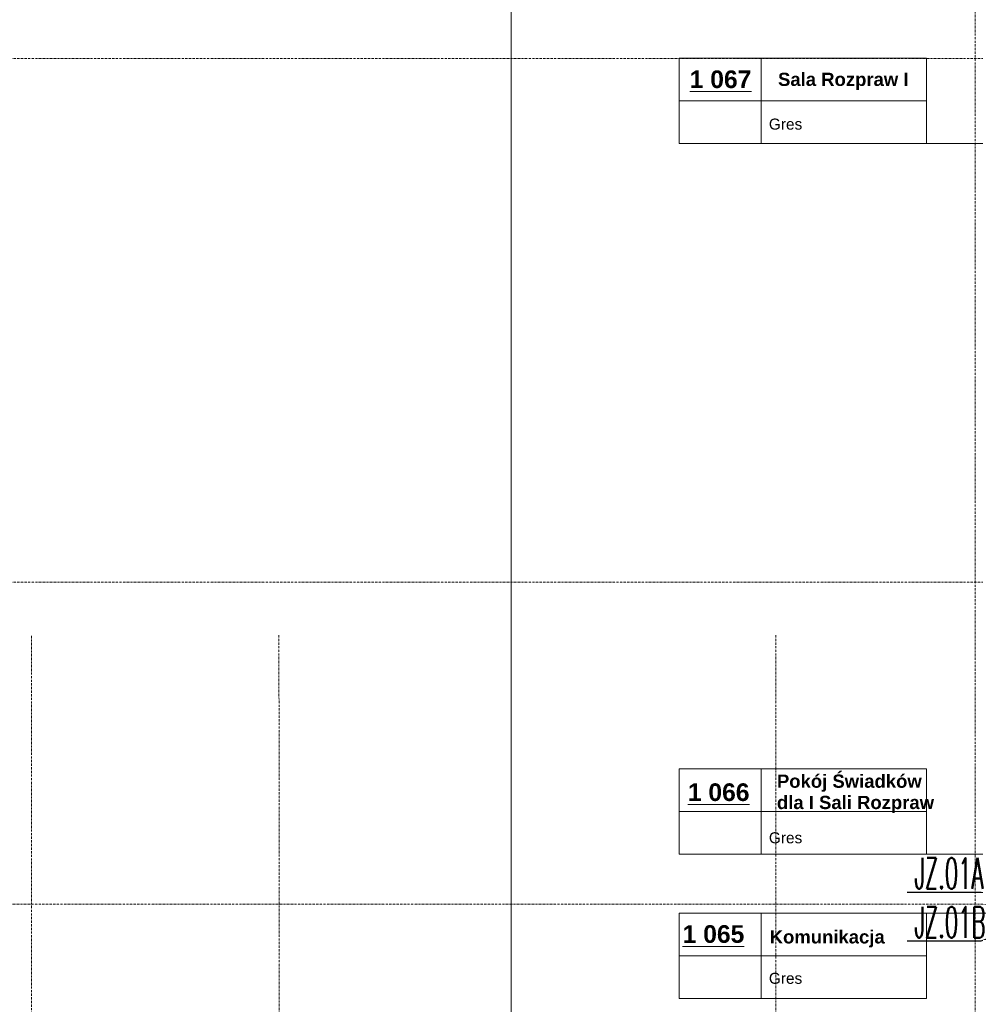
# Model space of a CAD drawing. Header units: millimetres. Extents: x -8642 to 28269, y -6609 to 3701.
# Tile 85 of 256: x -1490 to -103, y -3620 to -2191. Entities that reach past the tile are written whole.
import ezdxf
from ezdxf.enums import TextEntityAlignment as Align

# ---------------------------------------------------------------- set-up
doc = ezdxf.new("R2010")
doc.units = ezdxf.units.MM
doc.header["$LTSCALE"] = 1000
doc.header["$MEASUREMENT"] = 0
doc.linetypes.add('rzut 1 pietra$0$ArchiTECH.PC 5. Line Type', pattern=[0.0053, 0.003, -0.001, 0.0003, -0.001])
doc.linetypes.add('rzut 1 pietra$0$ArchiTECH.PC Solid Line Type', pattern=[0])
for name, color, linetype, lineweight in [('_Etapy_opis', 7, 'Continuous', 18), ('_Numer_jednostki', 11, 'Continuous', 30), ('IS_ARCH', 254, 'Continuous', 18)]:
    doc.layers.add(name, color=color, linetype=linetype, lineweight=lineweight)
doc.styles.add('romans1', font='simplex.shx', dxfattribs={"width": 0.8})
doc.styles.add('rzut 1 pietra$0$ArchiTECHStyle1', font='arial.ttf', dxfattribs={"height": 0.16})
doc.styles.add('rzut 1 pietra$0$ArchiTECHStyle3', font='arialbd.ttf', dxfattribs={"height": 0.192})

msp = doc.modelspace()

# ---------------------------------------------------------------- linework, layer by layer
at = {"layer": '_Etapy_opis', "color": 4}
msp.add_lwpolyline([(-776.3, 604.5), (-776.3, -3694.2), (2363.6, -3694.2), (2363.6, -1431.2), (1440, -1431.2), (1440, 604.5), (-776.3, 604.5)], dxfattribs=at)
at = {"layer": '_Numer_jednostki'}
for points in [[(-202, -3457), (-94.4, -3457), (22.2, -3475.8)], [(-202, -3528), (-94.4, -3528), (22.2, -3486.8)]]:
    msp.add_lwpolyline(points, dxfattribs=at)
at = {"layer": 'IS_ARCH', "linetype": 'rzut 1 pietra$0$ArchiTECH.PC 5. Line Type'}
for p, q in [((-103.3, -1585.1), (-103.3, -4081.5)), ((-3581.2, -2247), (1977.5, -2247)), ((-3581.2, -3007), (6378.4, -3007)), ((-1472.5, -3085.1), (-1472.8, -6169.3)), ((-1113.3, -3084.3), (-1112.8, -6169)), ((-392.5, -3084.3), (-392.8, -6168.5)), ((6151.8, -3474.8), (-3581.2, -3474.8))]:
    msp.add_line(p, q, dxfattribs=at)
at = {"layer": 'IS_ARCH', "linetype": 'rzut 1 pietra$0$ArchiTECH.PC Solid Line Type'}
for p, q in [((-532.7, -2246.4), (-173.9, -2246.4)), ((-532.7, -2246.4), (-532.7, -2370.4)), ((-413.5, -2246.4), (-413.5, -2370.4)), ((-173.9, -2246.4), (-173.9, -2370.4)), ((-532.7, -2308.4), (-173.9, -2308.4)), ((-532.7, -2370.4), (-173.9, -2370.4)), ((-173.9, -2370.4), (177, -2370.4)), ((-532.7, -3278.2), (-173.9, -3278.2)), ((-532.7, -3278.2), (-532.7, -3402.1)), ((-413.5, -3278.2), (-413.5, -3402.1)), ((-173.9, -3278.2), (-173.9, -3402.1)), ((-532.7, -3340.2), (-173.9, -3340.2)), ((-532.7, -3402.1), (-173.9, -3402.1)), ((-173.9, -3402.1), (177, -3402.1)), ((-532.7, -3487.5), (-173.9, -3487.5)), ((-532.7, -3487.5), (-532.7, -3611.5)), ((-413.5, -3487.5), (-413.5, -3611.5)), ((-173.9, -3487.5), (-173.9, -3611.5)), ((-173.9, -3487.5), (629.8, -3487.5)), ((-532.7, -3549.5), (-173.9, -3549.5)), ((-532.7, -3611.5), (-173.9, -3611.5))]:
    msp.add_line(p, q, dxfattribs=at)

# ---------------------------------------------------------------- texts
at = {"layer": '_Numer_jednostki', "style": 'romans1', "width": 0.5}
for s, p in [('JZ.01A', (-191.4, -3452.3)), ('JZ.01B', (-191.4, -3523.3))]:
    msp.add_text(s, height=45, rotation=359.9189, dxfattribs=at).set_placement(p)
at = {"layer": 'IS_ARCH'}
for s, height, style, p in [('%%u1 067%%u', 25.6, 'rzut 1 pietra$0$ArchiTECHStyle3', (-517.4, -2297.6)), ('Sala Rozpraw I', 19.2, 'rzut 1 pietra$0$ArchiTECHStyle3', (-389.2, -2292.6)), ('Gres', 16, 'rzut 1 pietra$0$ArchiTECHStyle1', (-402.5, -2355)), ('Pokój Świadków', 19.2, 'rzut 1 pietra$0$ArchiTECHStyle3', (-390.8, -3311.4)), ('%%u1 066%%u', 25.6, 'rzut 1 pietra$0$ArchiTECHStyle3', (-520.1, -3332.5)), ('dla I Sali Rozpraw', 19.2, 'rzut 1 pietra$0$ArchiTECHStyle3', (-390.8, -3342.3)), ('Gres', 16, 'rzut 1 pietra$0$ArchiTECHStyle1', (-402.5, -3391)), ('%%u1 065%%u', 25.6, 'rzut 1 pietra$0$ArchiTECHStyle3', (-527.6, -3538.4)), ('Komunikacja', 19.2, 'rzut 1 pietra$0$ArchiTECHStyle3', (-401.3, -3537.4)), ('Gres', 16, 'rzut 1 pietra$0$ArchiTECHStyle1', (-402.5, -3595))]:
    msp.add_text(s, height=height, dxfattribs=dict(at, style=style)).set_placement(p, align=Align.BOTTOM_LEFT)

doc.saveas('drawing.dxf')
